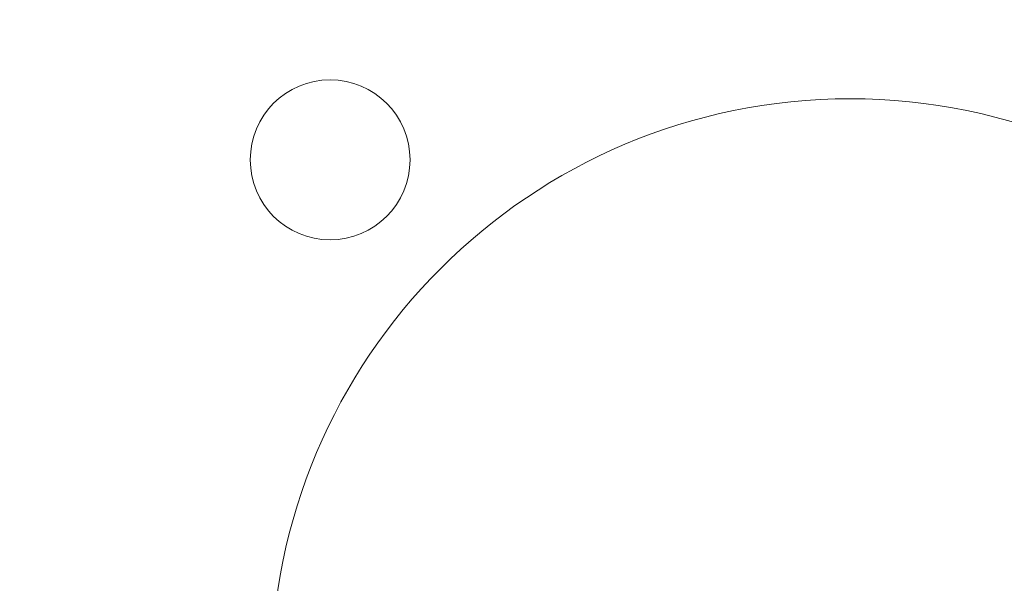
# Model space of a CAD drawing. Header units: inches. Extents: x -1.87 to 1.88, y -1.01 to 0.68.
# Tile 6 of 10: x -0.3 to 0.44, y -0.16 to 0.26. Entities that reach past the tile are written whole.
import ezdxf

# ---------------------------------------------------------------- set-up
doc = ezdxf.new("R2010")
doc.units = ezdxf.units.IN
doc.header["$MEASUREMENT"] = 0
doc.layers.add('Layer 1', color=7, linetype='Continuous')

msp = doc.modelspace()

# ---------------------------------------------------------------- linework, layer by layer
at = {"layer": 'Layer 1', "lineweight": 13}
for centre, major_axis in [((-0.06534, 0.15628), (0, 0.06)), ((0.3253, -0.23287), (0, 0.435))]:
    msp.add_ellipse(centre, major_axis=major_axis, ratio=1, dxfattribs=at)
msp.add_open_spline([(-1.74667, 0.67868), (-1.74667, 0.67868), (1.74727, 0.67868), (1.74727, 0.67868), (1.74727, 0.67868), (1.84716, 0.67868), (1.8753, 0.65017), (1.8753, 0.55072), (1.8753, 0.55072), (1.8753, 0.55072), (1.8753, -0.87991), (1.8753, -0.87991), (1.8753, -0.87991), (1.8753, -0.98293), (1.85208, -1.00787), (1.74727, -1.00787), (1.74727, -1.00787), (1.74727, -1.00787), (-1.74667, -1.00787), (-1.74667, -1.00787), (-1.74667, -1.00787), (-1.84551, -1.00787), (-1.8747, -0.97942), (-1.8747, -0.87991), (-1.8747, -0.87991), (-1.8747, -0.87991), (-1.8747, 0.55072), (-1.8747, 0.55072), (-1.8747, 0.55072), (-1.8747, 0.63167), (-1.84911, 0.6846), (-1.74667, 0.67868)], degree=3, knots=[0, 0, 0, 0, 0.111111, 0.111111, 0.111111, 0.111111, 0.222222, 0.222222, 0.222222, 0.222222, 0.333333, 0.333333, 0.333333, 0.333333, 0.444444, 0.444444, 0.444444, 0.444444, 0.555556, 0.555556, 0.555556, 0.555556, 0.666667, 0.666667, 0.666667, 0.666667, 0.777778, 0.777778, 0.777778, 0.777778, 1, 1, 1, 1], dxfattribs=at)

doc.saveas('drawing.dxf')
